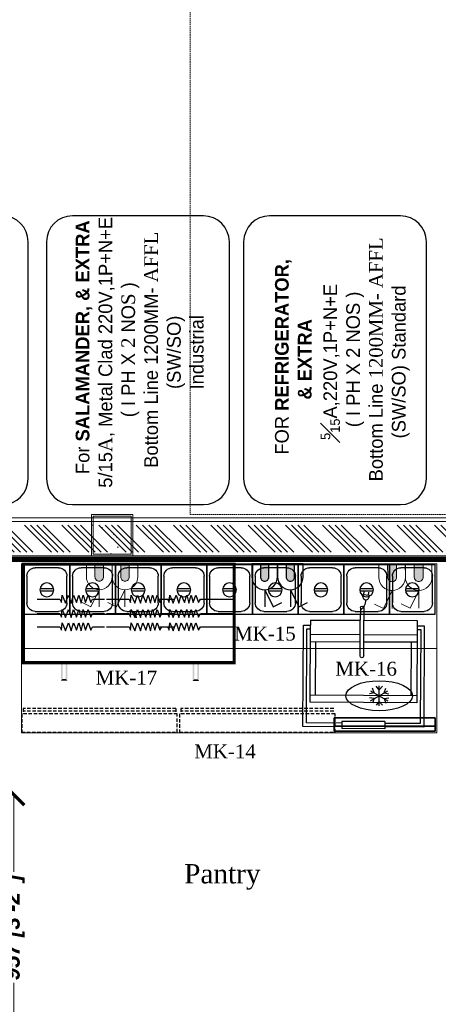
# Model space of a CAD drawing. Header units: millimetres. Extents: x 1277566 to 1493426, y 1039116 to 1145896.
# Tile 92 of 152: x 1370813 to 1372326, y 1136573 to 1140127. Entities that reach past the tile are written whole.
import ezdxf

# ---------------------------------------------------------------- set-up
doc = ezdxf.new("R2010")
doc.units = ezdxf.units.MM
doc.header["$PDMODE"] = 67
doc.linetypes.add('DASHED', pattern=[0.75, 0.5, -0.25])
for name, color, linetype, lineweight in [('AIRPORT EXTIING WALL', 1, 'Continuous', 20), ('CIVIL WALL HATCH', 7, 'Continuous', 5), ('CKD - Kit Text', 171, 'Continuous', 13), ('CKD Dimensions', 3, 'Continuous', 0), ('CKD Equipments', 252, 'Continuous', 0), ('CKD-Electrical Point', 7, 'Continuous', 25), ('CKD-Electrical Text', 7, 'Continuous', 25), ('EXISTING COLUMN', 5, 'Continuous', 20), ('FRONT COUNTER', 214, 'Continuous', 18), ('PLASTER', 252, 'Continuous', 9), ('tile finish', 32, 'Continuous', 9)]:
    doc.layers.add(name, color=color, linetype=linetype, lineweight=lineweight)
for name, color, linetype in [('ELECTRICAL', 4, 'Continuous'), ('EQUI.', 4, 'Continuous'), ('Equipment Name', 8, 'Continuous'), ('FAINTEQUIP', 253, 'Continuous'), ('IQ_200_3D', 1, 'Continuous'), ('KITCHEN EQ', 5, 'Continuous'), ('kitchen equip1', 8, 'Continuous'), ('KQ_Equipment Table Top', 41, 'Continuous'), ('MAIN KITCHEN', 7, 'Continuous')]:
    doc.layers.add(name, color=color, linetype=linetype)
doc.styles.add('CKD_Dimension Text', font='BOOKOS.TTF')
doc.styles.add('style12', font='BOOKOSI.TTF')
doc.styles.add('text', font='GOTHICBI.TTF')
doc.dimstyles.new('CKD 6', dxfattribs={"dimtxt": 90, "dimasz": 75, "dimexe": 0, "dimexo": 6, "dimgap": 7.5, "dimtad": 0, "dimdec": 0, "dimzin": 1, "dimdsep": 46, "dimtxsty": 'text', "dimblk": 'ARCHTICK', "dimcen": 54, "dimdle": 0.0015, "dimclrd": 256, "dimclre": 256, "dimclrt": 256, "dimazin": 0, "dimtfac": 1, "dimtdec": 0, "dimtix": 1, "dimtmove": 0, "dimatfit": 3, "dimfxl": 1, "dimlwd": -1, "dimlwe": -1, "dimarcsym": 0})

# ---------------------------------------------------------------- blocks, each defined once
blk = doc.blocks.new('ZNS-MC-BASEREFUNIT')
at = {"layer": 'IQ_200_3D'}
for points in [[(0, 70, 155), (0, 70, 600), (304, 70, 600), (304, 70, 155)], [(0, 70, 600), (0, 30, 600), (304, 30, 600), (304, 70, 600)], [(0, 30, 155), (0, 70, 155), (304, 70, 155), (304, 30, 155)], [(304, 30, 500), (0, 30, 500), (0, 45, 500), (304, 45, 500)], [(0, 45, 500), (0, 45, 585), (304, 45, 585), (304, 45, 500)], [(0, 30, 585), (0, 45, 585), (304, 45, 585), (304, 30, 585)], [(0, 30, 500), (0, 30, 155), (304, 30, 155), (304, 30, 500)], [(304, 30, 600), (0, 30, 600), (0, 30, 585), (304, 30, 585)]]:
    blk.add_3dface(points, dxfattribs=at)
for points, invisible_edges in [([(0, 45, 585), (0, 70, 600), (0, 70, 155), (0, 45, 500)], 5), ([(0, 45, 500), (0, 30, 500), (0, 30, 155), (0, 70, 155)], 8), ([(0, 70, 600), (0, 45, 585), (0, 30, 585), (0, 30, 600)], 1), ([(304, 45, 585), (304, 70, 600), (304, 70, 155), (304, 45, 500)], 5), ([(304, 45, 500), (304, 30, 500), (304, 30, 155), (304, 70, 155)], 8), ([(304, 70, 600), (304, 45, 585), (304, 30, 585), (304, 30, 600)], 1)]:
    blk.add_3dface(points, dxfattribs=dict(at, invisible_edges=invisible_edges))
blk = doc.blocks.new('G$C459A8B34')
at = {"layer": 'CKD Equipments'}
blk.add_line((1500, 305), (0, 305), dxfattribs=at)
blk.add_lwpolyline([(1500, 0), (0, 0), (0, 610), (1500, 610), (1500, 0)], dxfattribs=at)
at = {"layer": 'EQUI.'}
for p, q in [((8.7, 181.3), (8.7, 3.5)), ((8.7, 181.3), (8.7, 3.5)), ((8.7, 3.5), (8.7, 181.3)), ((8.7, 181.3), (173.8, 181.3)), ((173.8, 181.3), (173.8, 3.5)), ((173.8, 181.3), (173.8, 3.5)), ((173.8, 3.5), (173.8, 181.3)), ((173.8, 181.3), (338.9, 181.3)), ((173.8, 181.3), (173.8, 3.5)), ((173.8, 181.3), (173.8, 3.5)), ((173.8, 3.5), (173.8, 181.3)), ((338.9, 181.3), (338.9, 3.5)), ((338.9, 181.3), (338.9, 3.5)), ((338.9, 3.5), (338.9, 181.3)), ((338.9, 181.3), (504, 181.3)), ((504, 181.3), (504, 3.5)), ((504, 181.3), (504, 3.5)), ((504, 3.5), (504, 181.3)), ((504, 181.3), (669.1, 181.3)), ((669.1, 181.3), (669.1, 3.5)), ((669.1, 181.3), (669.1, 3.5)), ((669.1, 3.5), (669.1, 181.3)), ((669.1, 181.3), (834.2, 181.3)), ((834.2, 181.3), (834.2, 3.5)), ((834.2, 181.3), (834.2, 3.5)), ((834.2, 3.5), (834.2, 181.3)), ((834.2, 181.3), (999.3, 181.3)), ((999.3, 181.3), (999.3, 3.5)), ((999.3, 181.3), (999.3, 3.5)), ((999.3, 3.5), (999.3, 181.3)), ((999.3, 181.3), (1164.4, 181.3)), ((1164.4, 181.3), (1164.4, 3.5)), ((1164.4, 181.3), (1164.4, 3.5)), ((1164.4, 181.3), (1164.4, 3.5)), ((1164.4, 3.5), (1164.4, 181.3)), ((1164.4, 181.3), (1329.5, 181.3)), ((1329.5, 181.3), (1329.5, 3.5)), ((1329.5, 181.3), (1329.5, 3.5)), ((1329.5, 3.5), (1329.5, 181.3)), ((1329.5, 181.3), (1494.6, 181.3)), ((1494.6, 181.3), (1494.6, 3.5)), ((49.4, 171.2), (133.2, 171.2)), ((214.5, 171.2), (298.3, 171.2)), ((379.6, 171.2), (463.4, 171.2)), ((544.7, 171.2), (628.5, 171.2)), ((709.8, 171.2), (793.6, 171.2)), ((874.9, 171.2), (958.7, 171.2)), ((1040, 171.2), (1123.8, 171.2)), ((1205.1, 171.2), (1288.9, 171.2)), ((1370.2, 171.2), (1454, 171.2)), ((18.9, 44.2), (18.9, 140.7)), ((163.7, 140.7), (163.7, 44.2)), ((184, 44.2), (184, 140.7)), ((184, 44.2), (184, 140.7)), ((328.8, 140.7), (328.8, 44.2)), ((349.1, 44.2), (349.1, 140.7)), ((493.9, 140.7), (493.9, 44.2)), ((514.2, 44.2), (514.2, 140.7)), ((659, 140.7), (659, 44.2)), ((679.3, 44.2), (679.3, 140.7)), ((824.1, 140.7), (824.1, 44.2)), ((844.4, 44.2), (844.4, 140.7)), ((989.2, 140.7), (989.2, 44.2)), ((1009.5, 44.2), (1009.5, 140.7)), ((1154.3, 140.7), (1154.3, 44.2)), ((1154.3, 140.7), (1154.3, 44.2)), ((1174.6, 44.2), (1174.6, 140.7)), ((1319.4, 140.7), (1319.4, 44.2)), ((1339.7, 44.2), (1339.7, 140.7)), ((1484.5, 140.7), (1484.5, 44.2)), ((115.4, 98.7), (66.4, 98.7)), ((66.4, 88.7), (115.4, 88.7)), ((280.5, 98.7), (231.5, 98.7)), ((231.5, 88.7), (280.5, 88.7)), ((445.6, 98.7), (396.6, 98.7)), ((396.6, 88.7), (445.6, 88.7)), ((610.7, 98.7), (561.7, 98.7)), ((561.7, 88.7), (610.7, 88.7)), ((775.8, 98.7), (726.8, 98.7)), ((726.8, 88.7), (775.8, 88.7)), ((940.9, 98.7), (891.9, 98.7)), ((891.9, 88.7), (940.9, 88.7)), ((1106, 98.7), (1057, 98.7)), ((1057, 88.7), (1106, 88.7)), ((1271.1, 98.7), (1222.1, 98.7)), ((1222.1, 88.7), (1271.1, 88.7)), ((1436.2, 98.7), (1387.2, 98.7)), ((1387.2, 88.7), (1436.2, 88.7)), ((173.8, 3.5), (8.7, 3.5)), ((133.2, 13.7), (49.4, 13.7)), ((338.9, 3.5), (173.8, 3.5)), ((298.3, 13.7), (214.5, 13.7)), ((504, 3.5), (338.9, 3.5)), ((463.4, 13.7), (379.6, 13.7)), ((669.1, 3.5), (504, 3.5)), ((628.5, 13.7), (544.7, 13.7)), ((834.2, 3.5), (669.1, 3.5)), ((793.6, 13.7), (709.8, 13.7)), ((999.3, 3.5), (834.2, 3.5)), ((958.7, 13.7), (874.9, 13.7)), ((1164.4, 3.5), (999.3, 3.5)), ((1123.8, 13.7), (1040, 13.7)), ((1329.5, 3.5), (1164.4, 3.5)), ((1288.9, 13.7), (1205.1, 13.7)), ((1494.6, 3.5), (1329.5, 3.5)), ((1454, 13.7), (1370.2, 13.7))]:
    blk.add_line(p, q, dxfattribs=at)
for centre in [(90.9, 93.7), (256, 93.7), (421.1, 93.7), (586.2, 93.7), (751.3, 93.7), (916.4, 93.7), (1081.5, 93.7), (1246.6, 93.7), (1411.7, 93.7)]:
    blk.add_circle(centre, 25, dxfattribs=at)
for centre, start, end in [((49.4, 140.7), 90, 180), ((133.2, 140.7), 0, 90), ((214.5, 140.7), 90, 180), ((298.3, 140.7), 0, 90), ((379.6, 140.7), 90, 180), ((463.4, 140.7), 0, 90), ((544.7, 140.7), 90, 180), ((628.5, 140.7), 0, 90), ((709.8, 140.7), 90, 180), ((793.6, 140.7), 0, 90), ((874.9, 140.7), 90, 180), ((958.7, 140.7), 0, 90), ((1040, 140.7), 90, 180), ((1123.8, 140.7), 0, 90), ((1205.1, 140.7), 90, 180), ((1288.9, 140.7), 0, 90), ((1370.2, 140.7), 90, 180), ((1454, 140.7), 0, 90), ((49.4, 44.2), 180, 270), ((133.2, 44.2), 270, 0), ((214.5, 44.2), 180, 270), ((298.3, 44.2), 270, 0), ((379.6, 44.2), 180, 270), ((463.4, 44.2), 270, 0), ((544.7, 44.2), 180, 270), ((628.5, 44.2), 270, 0), ((709.8, 44.2), 180, 270), ((793.6, 44.2), 270, 0), ((874.9, 44.2), 180, 270), ((958.7, 44.2), 270, 0), ((1040, 44.2), 180, 270), ((1123.8, 44.2), 270, 0), ((1205.1, 44.2), 180, 270), ((1288.9, 44.2), 270, 0), ((1370.2, 44.2), 180, 270), ((1454, 44.2), 270, 0)]:
    blk.add_arc(centre, 30.5, start, end, dxfattribs=at)
at = {"layer": 'kitchen equip1', "linetype": 'DASHED', "ltscale": 25}
for p, q in [((5, 521.6, 838), (5, 541.4, 838)), ((557.5, 521.6, 838), (557.5, 541.4, 838)), ((575.1, 521.6, 838), (575.1, 541.4, 838)), ((557.5, 531.5, 838), (5, 531.5, 838)), ((557.5, 521.6, 838), (5, 521.6, 838)), ((1127.6, 531.5, 838), (575.1, 531.5, 838)), ((1127.6, 521.6, 838), (575.1, 521.6, 838))]:
    blk.add_line(p, q, dxfattribs=at)
at = {"layer": 'kitchen equip1', "ltscale": 700}
for p, q in [((1273.8, 486.2, 178), (1268.2, 502.7, 178)), ((1292, 496.7, 178), (1280.6, 509.8, 178)), ((1292, 511.7, 178), (1292, 439.7, 178)), ((1292, 496.7, 178), (1303.5, 509.8, 178)), ((1310.2, 486.2, 178), (1315.8, 502.7, 178)), ((1273.8, 486.2, 178), (1256.7, 482.8, 178)), ((1273.8, 465.2, 178), (1256.7, 468.6, 178)), ((1260.8, 493.7, 178), (1323.2, 457.7, 178)), ((1260.8, 457.7, 178), (1323.2, 493.7, 178)), ((1273.8, 465.2, 178), (1268.2, 448.7, 178)), ((1310.2, 486.2, 178), (1327.3, 482.8, 178)), ((1310.2, 465.2, 178), (1327.3, 468.6, 178)), ((1310.2, 465.2, 178), (1315.8, 448.7, 178)), ((1292, 454.7, 178), (1280.6, 441.6, 178)), ((1292, 454.7, 178), (1303.5, 441.6, 178))]:
    blk.add_line(p, q, dxfattribs=at)
at = {"layer": 'kitchen equip1', "linetype": 'DASHED', "ltscale": 25, "elevation": 838}
for points in [[(562.4, 541.4), (0.1, 541.4), (0.1, 607.4), (562.4, 607.4)], [(1132.5, 541.4), (570.2, 541.4), (570.2, 607.4), (1132.5, 607.4)]]:
    blk.add_lwpolyline(points, close=True, dxfattribs=at)
at = {"layer": 'kitchen equip1', "ltscale": 700, "extrusion": (0, 0, -1)}
blk.add_ellipse((1292, 475.7, 178), major_axis=(-120, 0), ratio=0.45, dxfattribs=at)
at = {"layer": 'kitchen equip1', "ltscale": 700, "xscale": -1.2, "yscale": 1.2, "zscale": 1.2, "rotation": 180}
blk.add_blockref('ZNS-MC-BASEREFUNIT', (1129.9, 639.9, -9981.3), dxfattribs=at)
blk = doc.blocks.new('Roller Grill-Panini')
at = {"layer": 'KQ_Equipment Table Top'}
for p, q in [((113.4, 378.6), (113.4, 385)), ((265.8, 385), (113.4, 385)), ((265.8, 378.6), (265.8, 385)), ((113.4, 359.6), (113.4, 378.6)), ((265.8, 359.6), (113.4, 359.6)), ((265.8, 359.6), (265.8, 378.6)), ((0, 292.3), (0, 18.8)), ((379.2, 292.3), (0, 292.3)), ((379.2, 18.8), (379.2, 292.3)), ((379.2, 266.9), (0, 266.9)), ((0, 0), (0, 18.8)), ((0, 0), (176.8, 0)), ((379.2, 0), (379.2, 18.8)), ((189.5, 0), (379.2, 0))]:
    blk.add_line(p, q, dxfattribs=at)
at = {"layer": 'KQ_Equipment Table Top', "color": 254}
for p, q in [((-25.4, 378.6), (-25.4, 18.8)), ((113.4, 378.6), (-25.4, 378.6)), ((113.4, 378.6), (-25.4, 378.6)), ((-12.7, 365.9), (-12.7, 31.5)), ((113.4, 365.9), (-12.7, 365.9)), ((404.6, 378.6), (265.8, 378.6)), ((391.9, 365.9), (265.8, 365.9)), ((391.9, 31.5), (391.9, 365.9)), ((404.6, 18.8), (404.6, 378.6)), ((19.2, 266.9), (19.2, 76.2)), ((359.5, 266.9), (359.5, 76.2)), ((176.8, 126.6), (176.8, 0)), ((189.5, 126.6), (189.5, 0)), ((0, 76.2), (176.8, 76.2)), ((189.5, 76.2), (379.2, 76.2)), ((0, 50.8), (176.8, 50.8)), ((189.5, 50.8), (379.2, 50.8)), ((-25.4, 18.8), (0, 18.8)), ((-12.7, 31.5), (0, 31.5)), ((379.2, 31.5), (391.9, 31.5)), ((379.2, 18.8), (404.6, 18.8)), ((176.8, -43.9), (176.8, 0)), ((189.5, -43.9), (189.5, 0)), ((185.2, -92), (209, -89.5)), ((189.3, -91.5), (190.4, -101.7)), ((205.7, -89.8), (206.7, -99.9))]:
    blk.add_line(p, q, dxfattribs=at)
for centre, radius, start, end in [((183.1, 126.6), 6.35, 0, 180), ((183.1, -43.9), 6.35, 180, 0), ((150.4, -72.1), 44.7, 0.5583, 53.148), ((215.7, -88.8), 30.6, 171.4524, 185.9458), ((206.3, -87.4), 21.1, 153.9791, 171.4524), ((200.1, -84.4), 14.3, 129.5196, 153.9791), ((195.9, -79.3), 7.68, 95.9458, 129.5196), ((195.9, -79.3), 7.68, 62.372, 95.9458), ((192.9, -85.1), 14.3, 37.9125, 62.372), ((187.5, -89.3), 21.1, 20.4392, 37.9125), ((178.6, -92.7), 30.6, 5.9458, 20.4392)]:
    blk.add_arc(centre, radius, start, end, dxfattribs=at)
blk = doc.blocks.new('G$C8435E5DC')
at = {"layer": 'CKD Equipments', "color": 6, "const_width": 11.1}
blk.add_lwpolyline([(5.6, 65.9), (767.6, 65.9), (767.6, 421.5), (5.6, 421.5)], close=True, dxfattribs=at)
at = {"layer": 'CKD Equipments', "color": 6}
for points in [[(141.8, 64.3), (147.7, 64.3), (141.8, 1), (147.7, 7)], [(164.8, 1), (158.8, 7), (164.8, 64.3), (158.8, 64.3)], [(617.2, 0), (623.1, 6), (617.2, 63.3), (623.1, 63.3)], [(640.2, 63.3), (634.2, 63.3), (640.2, 0), (634.2, 6)], [(141.8, 1), (147.7, 7), (164.8, 1), (158.8, 7)], [(640.2, 0), (634.2, 6), (617.2, 0), (623.1, 6)]]:
    blk.add_trace(points, dxfattribs=at)
at = {"layer": 'FAINTEQUIP'}
blk.add_arc((389.5, 227.5), 25.4, 0, 90, dxfattribs=at)
at = {"layer": 'MAIN KITCHEN', "color": 3, "linetype": 'Continuous'}
for points in [[(55.6, 295.5), (137.7, 295.5), (143, 282.5), (145.9, 310), (158.1, 281.1), (168.6, 310), (178.5, 281.1), (187, 310), (198.3, 282.5), (206.8, 310), (214.8, 281.1), (222.4, 310), (230.4, 282.5), (239.4, 310), (249.4, 282.5), (256, 295.5), (299, 295.5)], [(305.6, 295.5), (387.7, 295.5), (393, 282.5), (395.9, 310), (408.1, 281.1), (418.6, 310), (428.5, 281.1), (437, 310), (448.3, 282.5), (456.8, 310), (464.8, 281.1), (472.4, 310), (480.4, 282.5), (489.4, 310), (499.4, 282.5), (506, 295.5), (549, 295.5)], [(498.8, 295.5), (527.2, 295.5), (532.5, 282.5), (535.4, 310), (547.5, 281.1), (558.1, 310), (568, 281.1), (576.5, 310), (587.8, 282.5), (596.3, 310), (604.3, 281.1), (611.9, 310), (619.9, 282.5), (628.9, 310), (638.8, 282.5), (645.5, 295.5), (767.6, 295.5)], [(55.6, 243), (137.7, 243), (143, 229.9), (145.9, 257.4), (158.1, 228.5), (168.6, 257.4), (178.5, 228.5), (187, 257.4), (198.3, 229.9), (206.8, 257.4), (214.8, 228.5), (222.4, 257.4), (230.4, 229.9), (239.4, 257.4), (249.4, 229.9), (256, 243), (299, 243)], [(305.6, 243), (387.7, 243), (393, 229.9), (395.9, 257.4), (408.1, 228.5), (418.6, 257.4), (428.5, 228.5), (437, 257.4), (448.3, 229.9), (456.8, 257.4), (464.8, 228.5), (472.4, 257.4), (480.4, 229.9), (489.4, 257.4), (499.4, 229.9), (506, 243), (549, 243)], [(498.8, 243), (527.2, 243), (532.5, 229.9), (535.4, 257.4), (547.5, 228.5), (558.1, 257.4), (568, 228.5), (576.5, 257.4), (587.8, 229.9), (596.3, 257.4), (604.3, 228.5), (611.9, 257.4), (619.9, 229.9), (628.9, 257.4), (638.8, 229.9), (645.5, 243), (767.6, 243)], [(55.6, 195.7), (137.7, 195.7), (143, 182.6), (145.9, 210.1), (158.1, 181.2), (168.6, 210.1), (178.5, 181.2), (187, 210.1), (198.3, 182.6), (206.8, 210.1), (214.8, 181.2), (222.4, 210.1), (230.4, 182.6), (239.4, 210.1), (249.4, 182.6), (256, 195.7), (299, 195.7)], [(305.6, 195.7), (387.7, 195.7), (393, 182.6), (395.9, 210.1), (408.1, 181.2), (418.6, 210.1), (428.5, 181.2), (437, 210.1), (448.3, 182.6), (456.8, 210.1), (464.8, 181.2), (472.4, 210.1), (480.4, 182.6), (489.4, 210.1), (499.4, 182.6), (506, 195.7), (549, 195.7)], [(498.8, 195.7), (527.2, 195.7), (532.5, 182.6), (535.4, 210.1), (547.5, 181.2), (558.1, 210.1), (568, 181.2), (576.5, 210.1), (587.8, 182.6), (596.3, 210.1), (604.3, 181.2), (611.9, 210.1), (619.9, 182.6), (628.9, 210.1), (638.8, 182.6), (645.5, 195.7), (767.6, 195.7)]]:
    blk.add_lwpolyline(points, dxfattribs=at)
blk = doc.blocks.new('_ARCHTICK')
at = {"color": 0, "linetype": 'ByBlock', "const_width": 0.15}
blk.add_lwpolyline([(-0.5, -0.5), (0.5, 0.5)], dxfattribs=at)
blk = doc.blocks.new('*D163')
at = {"layer": 'CKD Dimensions', "transparency": 16777216}
for p, q in [((1370197.4, 1137329.4), (1370792.3, 1137329.4)), ((1370723.3, 1136372.7), (1370792.3, 1136372.7))]:
    blk.add_line(p, q, dxfattribs=at)
at = {"layer": 'CKD Dimensions', "color": 30, "transparency": 16777216}
for p, q in [((1370792.3, 1137329.4), (1370792.3, 1137051.5)), ((1370792.3, 1136372.7), (1370792.3, 1136650.6))]:
    blk.add_line(p, q, dxfattribs=at)
at = {"layer": 'Defpoints', "color": 0, "transparency": 16777216}
for p in [(1370191.4, 1137329.4, 0), (1370717.3, 1136372.7), (1370792.3, 1136372.7)]:
    blk.add_point(p, dxfattribs=at)
at = {"layer": 'CKD Dimensions', "color": 30, "transparency": 16777216, "xscale": 75, "yscale": 75, "zscale": 75}
for p, rotation in [((1370792.3, 1137329.4), 90), ((1370792.3, 1136372.7), 270)]:
    blk.add_blockref('_ARCHTICK', p, dxfattribs=dict(at, rotation=rotation))
at = {"layer": 'CKD Dimensions', "transparency": 16777216, "insert": (1370792.3, 1136851.1), "char_height": 60, "attachment_point": 5, "rotation": 90, "style": 'text'}
blk.add_mtext('957 [3\'-2"]', dxfattribs=at)
blk = doc.blocks.new('WQEREYTI')
at = {"layer": 'CKD-Electrical Point', "lineweight": 0}
blk.add_hatch(color=4, dxfattribs=at).paths.add_polyline_path([(5560326.96, 630080.87), (5560326.96, 630079.63), (5560328.82, 630079.63, 0.414214), (5560329.44, 630080.25, 0.414214), (5560328.82, 630080.87)])
at = {"layer": 'CKD-Electrical Point', "color": 4, "lineweight": 0}
for p, q in [((5560330.68, 630080.25), (5560333.16, 630080.25)), ((5560330.68, 630080.25), (5560333.16, 630079.01)), ((5560333.16, 630079.01), (5560332.54, 630077.77))]:
    blk.add_line(p, q, dxfattribs=at)
blk.add_lwpolyline([(5560326.96, 630078.39), (5560326.96, 630082.11), (5560328.82, 630082.11, -0.414214), (5560330.68, 630080.25), (5560330.68, 630080.25, -0.414214), (5560328.82, 630078.39), (5560326.96, 630078.39)], format="xyb", dxfattribs=at)
blk.add_lwpolyline([(5560326.96, 630079.63), (5560326.96, 630080.87), (5560328.82, 630080.87, -0.414214), (5560329.44, 630080.25, -0.414214), (5560328.82, 630079.63)], format="xyb", close=True, dxfattribs=at)
blk = doc.blocks.new('A$C41F15E28')
at = {"layer": 'CKD-Electrical Point'}
blk.add_hatch(color=7, dxfattribs=at).paths.add_polyline_path([(15.5, 0), (-15.5, 0), (-15.5, -46.4, 0.414214), (0, -61.9, 0.414214), (15.5, -46.4)])
at = {"layer": 'CKD-Electrical Point', "color": 7}
for p, q in [((0, -92.9), (-31, -154.8)), ((0, -92.9), (0, -154.8)), ((-31, -154.8), (-61.9, -139.3))]:
    blk.add_line(p, q, dxfattribs=at)
blk.add_lwpolyline([(-46.4, 0), (46.4, 0), (46.4, -46.4, -0.414214), (0, -92.9), (0, -92.9, -0.414214), (-46.4, -46.4), (-46.4, 0)], format="xyb", dxfattribs=at)
blk.add_lwpolyline([(-15.5, 0), (15.5, 0), (15.5, -46.4, -0.414214), (0, -61.9, -0.414214), (-15.5, -46.4)], format="xyb", close=True, dxfattribs=at)

msp = doc.modelspace()

# ---------------------------------------------------------------- hatches: boundary and pattern name
at = {"layer": 'CIVIL WALL HATCH'}
h = msp.add_hatch(dxfattribs=at)
h.set_pattern_fill('ANSI34', color=256, scale=5, angle=90)
h.set_pattern_definition([(135, (2559477.43, -24615.88), (-67.351921, -67.351921), []), (135, (2559477.43, -24593.43), (-67.351921, -67.351921), []), (135, (2559477.43, -24570.98), (-67.351921, -67.351921), []), (135, (2559477.43, -24548.53), (-67.351921, -67.351921), [])])
h.paths.add_polyline_path([(1368785.9652, 1138302.869), (1368785.9652, 1138204.8763), (1371995.3394, 1138204.8946), (1375023.4587, 1138204.894), (1375023.4587, 1138302.8868), (1371996.0983, 1138302.869)])
at = {"layer": 'EXISTING COLUMN', "linetype": 'Continuous'}
h = msp.add_hatch(dxfattribs=at)
h.set_pattern_fill('AR-CONC', color=256, style=2)
h.set_pattern_definition([(50, (517108.7, -27594.92), (182.184669, -15.939086), [19.05, -209.55]), (355, (517108.7, -27594.92), (-35.243421, 191.056845), [15.24, -167.640584]), (100.451445, (517123.89, -27596.24), (146.941247, 175.117752), [16.190009, -178.090245]), (46.1842, (517108.7, -27544.12), (271.07904, -42.042328), [28.575, -314.325]), (96.635558, (517131.3, -27547.62), (237.404134, 247.426125), [24.285023, -267.13561]), (351.184151, (517108.7, -27544.12), (237.404134, 247.426125), [22.859967, -251.45973]), (21, (517134.1, -27556.82), (151.614391, -102.265198), [19.05, -209.55]), (326, (517134.1, -27556.82), (61.802028, 184.187966), [15.24, -167.64]), (71.451445, (517146.74, -27565.34), (213.41642, 81.922769), [16.190009, -178.089938]), (37.5, (517108.7, -27594.916), (3.0886033, 84.555039), [0, -165.608, 0, -170.18, 0, -168.275]), (7.5, (517108.7, -27594.92), (66.8196625, 100.180575), [0, -97.028, 0, -161.798, 0, -64.135]), (327.5, (517052.06, -27594.916), (135.5905952, -5.728744), [0, -63.5, 0, -198.12, 0, -262.89]), (317.5, (517026.66, -27594.92), (148.129181, 25.426491), [0, -82.55, 0, -131.572, 0, -186.69])])
h.paths.add_polyline_path([(1371072.3357, 1138341.43), (1371222.3357, 1138341.43), (1371222.3357, 1138191.43), (1371072.3357, 1138191.43)])

# ---------------------------------------------------------------- linework, layer by layer
at = {"layer": 'AIRPORT EXTIING WALL', "linetype": 'DASHED', "ltscale": 10}
msp.add_lwpolyline([(1371429.6998, 1138341.3388), (1375026.1928, 1138341.3388), (1375026.1928, 1141611.8354), (1371429.6998, 1141611.8354)], close=True, dxfattribs=at)
at = {"layer": 'CKD-Electrical Text', "color": 7, "linetype": 'Continuous', "elevation": -23503.9041}
for points in [[(1370277.1441, 1138376.5612), (1370750.3141, 1138376.5612, 0.414213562), (1370843.9765, 1138470.2235), (1370843.9765, 1139325.2537, 0.414213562), (1370750.3141, 1139418.9161), (1370277.1441, 1139418.9161, 0.414213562), (1370183.4818, 1139325.2537), (1370183.4818, 1138470.2235, 0.414213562)], [(1371004.036, 1138376.5612), (1371477.206, 1138376.5612, 0.414213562), (1371570.8684, 1138470.2235), (1371570.8684, 1139325.2537, 0.414213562), (1371477.206, 1139418.9161), (1371004.036, 1139418.9161, 0.414213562), (1370910.3737, 1139325.2537), (1370910.3737, 1138470.2235, 0.414213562)], [(1371716.209, 1138376.5612), (1372189.379, 1138376.5612, 0.414213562), (1372283.0414, 1138470.2235), (1372283.0414, 1139325.2537, 0.414213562), (1372189.379, 1139418.9161), (1371716.209, 1139418.9161, 0.414213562), (1371622.5467, 1139325.2537), (1371622.5467, 1138470.2235, 0.414213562)]]:
    msp.add_lwpolyline(points, format="xyb", close=True, dxfattribs=at)
at = {"layer": 'EXISTING COLUMN', "linetype": 'Continuous'}
for points in [[(1371072.3357, 1138191.43), (1371222.3357, 1138191.43), (1371222.3357, 1138341.43), (1371072.3357, 1138341.43)], [(1371072.3357, 1138341.43), (1371222.3357, 1138341.43), (1371222.3357, 1138191.43), (1371072.3357, 1138191.43)], [(1371078.3357, 1138197.43), (1371216.3357, 1138197.43), (1371216.3357, 1138335.43), (1371078.3357, 1138335.43)]]:
    msp.add_lwpolyline(points, close=True, dxfattribs=at)
at = {"layer": 'FRONT COUNTER', "const_width": 20}
msp.add_lwpolyline([(1371632.5127, 1133806.4485), (1371632.6163, 1135756.5107), (1368759.9102, 1135756.9113), (1368759.9386, 1138178.9599), (1375023.4587, 1138178.9599), (1375023.4587, 1133806.4478), (1374322.3642, 1133806.4478), (1374322.3642, 1133911.4478), (1373842.3642, 1133911.4478), (1373842.3642, 1133806.4478), (1371632.5127, 1133806.5653)], dxfattribs=at)
at = {"layer": 'PLASTER'}
msp.add_lwpolyline([(1368772.9633, 1138315.9581), (1368772.9633, 1138191.9617), (1375023.4587, 1138191.8884), (1375010.4569, 1138191.8884), (1375010.4569, 1138315.8848), (1374997.455, 1138315.8848), (1374997.455, 1138315.8848)], close=True, dxfattribs=at)
at = {"layer": 'tile finish'}
msp.add_lwpolyline([(1368759.9615, 1138328.9599), (1368759.9615, 1138178.9599), (1375023.4587, 1138178.8866), (1375023.4587, 1138178.8866), (1375023.4587, 1138328.8866), (1375023.4587, 1138328.8866), (1375023.4587, 1138328.8866), (1368759.9615, 1138328.9599)], dxfattribs=at)

# ---------------------------------------------------------------- block references
at = {"layer": 'CKD Dimensions', "ltscale": 0.25}
msp.add_blockref('G$C8435E5DC', (1370820.7804, 1137740.3207, 8564.3442), dxfattribs=at)
at = {"layer": 'CKD Equipments', "ltscale": 0.25, "xscale": -1, "rotation": 180}
msp.add_blockref('G$C459A8B34', (1370820.3545, 1138162.4662), dxfattribs=at)
at = {"layer": 'CKD-Electrical Point', "color": 2, "lineweight": 50, "xscale": -1, "rotation": 0.003611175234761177}
for p in [(1371698.5423, 1138162.4633), (1371791.4169, 1138162.4691)]:
    msp.add_blockref('A$C41F15E28', p, dxfattribs=at)
at = {"layer": 'ELECTRICAL', "color": 2, "lineweight": 50}
for p, xscale, yscale, zscale, rotation in [((-14391543.4935, 140145130.6659), 25, 25, 25, 270.0043847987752), ((-14391450.6189, 140145130.673), 25, 25, 25, 270.0043847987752), ((-15773136.9612, 144786420.4158), 25.85241221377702, 25.85241221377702, 25.85241221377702, 270.3413865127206), ((-15773040.9216, 144786420.988), 25.85241221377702, 25.85241221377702, 25.85241221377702, 270.3413865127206)]:
    msp.add_blockref('WQEREYTI', p, dxfattribs=dict(at, xscale=xscale, yscale=yscale, zscale=zscale, rotation=rotation))
at = {"layer": 'KITCHEN EQ', "color": 5, "xscale": -1.016, "yscale": 1.016, "zscale": 1.016, "rotation": 179.7188022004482}
msp.add_blockref('Roller Grill-Panini', (1371864.4383, 1137960.047), dxfattribs=at)

# ---------------------------------------------------------------- texts
at = {"layer": 'CKD - Kit Text', "style": 'style12'}
msp.add_text('Pantry', height=70, dxfattribs=at).set_placement((1371407.5823, 1137009.2455, -14120.4732))
at = {"layer": 'CKD-Electrical Text', "color": 4, "linetype": 'Continuous', "char_height": 49.5, "width": 939.040465, "attachment_point": 5, "rotation": 90, "style": 'CKD_Dimension Text'}
for s, insert in [('{\\fCentury Gothic|b0|i0|c238|p34;\\C256;  For\\fCentury Gothic|b1|i0|c238|p34; \\fCentury Gothic|b1|i0|c0|p34;SALAMANDER, & EXTRA\\fCentury Gothic|b0|i0|c0|p34; \\P\\A1;5/15\\fBookman Old Style|b0|i0|c0|p18;A\\fCentury Gothic|b0|i0|c238|p34;, \\fCentury Gothic|b0|i0|c0|p34;Metal Clad \\fCentury Gothic|b0|i0|c238|p34;220V,1P+N+E \\P ( I PH X \\fBookman Old Style|b0|i0|c0|p18;2\\fCentury Gothic|b0|i0|c238|p34; NO\\fBookman Old Style|b0|i0|c0|p18;S\\fCentury Gothic|b0|i0|c238|p34; )\\P\\H1.00002x; \\fCentury Gothic|b0|i0|c0|p34;Bottom Line \\H0.99998x;1200MM- \\fBookman Old Style|b0|i0|c0|p18;AFFL\\fCentury Gothic|b0|i0|c238|p34; (SW/SO)\\PIndustrial}', (1371247.0126, 1138926.4316)), ('{\\fCentury Gothic|b0|i0|c238|p34;\\C256;  FOR \\fCentury Gothic|b1|i0|c0|p34;REFRIGERATOR,\\P & EXTRA \\P\\A1;\\fCentury Gothic|b0|i0|c0|p34;{\\H0.7x;\\S5#15;}\\H1.00002x;A\\fCentury Gothic|b0|i0|c238|p34;,220V,1P+N+E \\P ( I PH X \\fCentury Gothic|b0|i0|c0|p34;2\\fCentury Gothic|b0|i0|c238|p34; NO\\fCentury Gothic|b0|i0|c0|p34;S\\fCentury Gothic|b0|i0|c238|p34; )\\fCentury Gothic|b0|i0|c0|p34; \\P\\fCentury Gothic|b0|i0|c238|p34; \\fCentury Gothic|b0|i0|c0|p34;Bottom Line \\fBookman Old Style|b0|i0|c0|p18;\\H0.99998x;1200MM- AFFL\\fCentury Gothic|b0|i0|c238|p34; (SW/SO)\\fBookman Old Style|b0|i0|c0|p18; \\fCentury Gothic|b0|i0|c238|p34;Standard }', (1371979.2852, 1138891.6617))]:
    msp.add_mtext(s, dxfattribs=dict(at, insert=insert))
at = {"layer": 'Equipment Name', "char_height": 50, "width": 781.752435, "attachment_point": 1, "style": 'CKD_Dimension Text'}
for s, insert in [('MK-15', (1371588.3341, 1137935.9797, 8564.3442)), ('MK-16', (1371954.1525, 1137809.3077)), ('MK-17', (1371087.8755, 1137777.0601)), ('MK-14', (1371444.0892, 1137510.768))]:
    msp.add_mtext(s, dxfattribs=dict(at, insert=insert))

# ---------------------------------------------------------------- dimensions: what is measured, and where the dimension line sits
at = {"layer": 'CKD Dimensions'}
dim = msp.add_linear_dim(base=(1370792.3208, 1136372.7441), p1=(1370191.4292, 1137329.4116, 0), p2=(1370717.3208, 1136372.7441), angle=90, dimstyle='CKD 6', override={"dimtxt": 60, "dimtxsty": 'text', "dimclrd": 30, "dimtix": 0, "dimatfit": 2}, dxfattribs=at)
dim.commit()
dim.dimension.update_dxf_attribs({"geometry": '*D163', "text_midpoint": (1370792.3208, 1136851.0778)})

doc.saveas('drawing.dxf')
